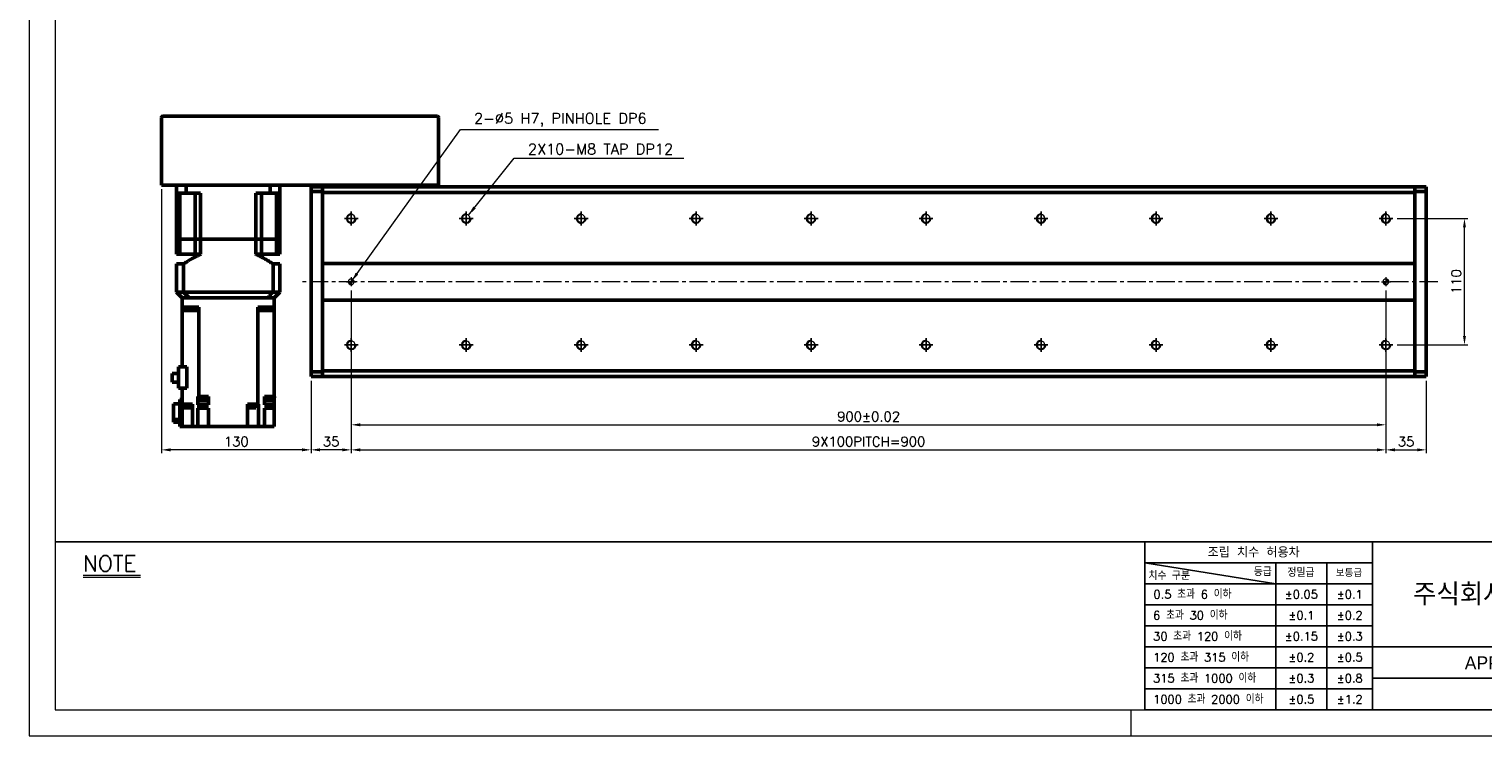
# Model space of a CAD drawing. Header units: millimetres. Extents: x 46891 to 50463, y 6223 to 9884.
# Tile 1 of 5: x 48547 to 49811, y 8529 to 9144. Entities that reach past the tile are written whole.
import ezdxf
from ezdxf.enums import TextEntityAlignment as Align

# ---------------------------------------------------------------- set-up
doc = ezdxf.new("R2010")
doc.units = ezdxf.units.MM
doc.header["$LTSCALE"] = 0.5
doc.linetypes.add('CENTER', pattern=[50.8, 31.75, -6.35, 6.35, -6.35])
doc.layers.get('0').update_dxf_attribs({"lineweight": 20})
for name, color, linetype, lineweight in [('1', 1, 'CENTER', 13), ('4', 4, 'Continuous', 13), ('외형선(ISO)', 7, 'Continuous', 50)]:
    doc.layers.add(name, color=color, linetype=linetype, lineweight=lineweight)
for name, color, linetype in [('3', 3, 'Continuous'), ('C', 1, 'CENTER'), ('DIM', 4, 'Continuous')]:
    doc.layers.add(name, color=color, linetype=linetype)
doc.styles.add('ACISOGDT', font='amgdt.shx')
doc.styles.add('DSR TEXT', font='romans.shx', dxfattribs={"bigfont": 'whgtxt.shx'})
doc.styles.get("Standard").update_dxf_attribs({"font": 'romans.shx', "bigfont": 'whgtxt.shx'})
doc.dimstyles.new('DSR', dxfattribs={"dimscale": 2, "dimtxt": 3, "dimasz": 3, "dimexe": 0.5, "dimexo": 0.5, "dimgap": 0.5, "dimtad": 1, "dimdsep": 46, "dimtxsty": 'Standard', "dimcen": 2.5, "dimclrd": 4, "dimclre": 4, "dimclrt": 2, "dimadec": 0, "dimazin": 2, "dimtfac": 1, "dimtmove": 0, "dimatfit": 3, "dimfxl": 0, "dimlwd": -1, "dimlwe": -1, "dimarcsym": 0})

# ---------------------------------------------------------------- blocks, each defined once
blk = doc.blocks.new('A$C13F00394')
for p, q in [((-202.34, 25.67), (-191.42, 25.67)), ((-202.34, 25.3), (-191.42, 25.3))]:
    blk.add_line(p, q)
at = {"layer": '3'}
for p, q in [((0, 32), (-207.68, 32)), ((0, 32), (202.32, 32)), ((0, 32), (0, 0)), ((43.43, 32), (43.43, 0)), ((0, 28), (25, 24)), ((43.43, 28), (0, 28)), ((25, 28), (25, 0)), ((34.7, 28), (34.7, 0)), ((43.43, 24), (0, 24)), ((43.43, 20), (0, 20)), ((43.43, 16), (0, 16)), ((0, 12), (129.32, 12)), ((43.43, 8), (0, 8)), ((97.32, 6), (43.43, 6)), ((43.43, 4), (0, 4)), ((0, 0), (202.32, 0))]:
    blk.add_line(p, q, dxfattribs=at)
at = {"color": 0, "style": 'DSR TEXT'}
for s, height, p in [('조립 치수 허용차', 2, (11.97, 29.02)), ('치수 구분', 1.5, (0.69, 24.78)), ('등급', 1.5, (20.77, 25.52)), ('정밀급', 1.5, (27.18, 25.37)), ('보통급', 1.3, (36.41, 25.38)), (' 0.5 초과 6 이하', 1.6, (0.56, 21.19)), (' 6 초과 30 이하', 1.6, (0.49, 17.19)), (' 30 초과 120 이하', 1.6, (0.49, 13.19)), (' 120 초과 315 이하', 1.6, (0.49, 9.19)), (' 315 초과 1000 이하', 1.6, (0.49, 5.19)), (' 1000 초과 2000 이하', 1.6, (0.49, 1.19))]:
    blk.add_text(s, height=height, dxfattribs=at).set_placement(p)
at = {"color": 7, "style": 'ACISOGDT'}
blk.add_text('APPROVED', height=2.5, dxfattribs=at).set_placement((70.28, 8.93), align=Align.MIDDLE_CENTER)
at = {"color": 7, "insert": (70.37, 22), "char_height": 4.2, "attachment_point": 5, "style": 'DSR TEXT'}
blk.add_mtext('주식회사 디에스알', dxfattribs=at)
at = {"color": 0, "char_height": 1.6, "attachment_point": 5, "style": 'DSR TEXT'}
for s, insert in [('%%P0.05', (29.85, 22)), ('%%P0.1', (39.07, 22)), ('%%P0.1', (29.85, 18)), ('%%P0.2', (39.07, 18)), ('%%P0.15', (29.85, 14)), ('%%P0.3', (39.07, 14)), ('%%P0.2', (29.85, 10)), ('%%P0.5', (39.07, 10)), ('%%P0.3', (29.85, 6)), ('%%P0.8', (39.07, 6)), ('%%P0.5', (29.85, 2)), ('%%P1.2', (39.07, 2))]:
    blk.add_mtext(s, dxfattribs=dict(at, insert=insert))
at = {"layer": '4', "color": 0, "style": 'DSR TEXT'}
blk.add_text('NOTE', height=3, dxfattribs=at).set_placement((-202.39, 26.38))
blk = doc.blocks.new('A$C1C1952E1')
at = {"color": 1}
blk.add_lwpolyline([(0, 0), (420, 0), (420, 297), (0, 297)], close=True, dxfattribs=at)
at = {"color": 3}
blk.add_lwpolyline([(5, 5), (415, 5), (415, 292), (5, 292)], close=True, dxfattribs=at)
blk = doc.blocks.new('A$C33E56CC6')
h = blk.add_hatch()
h.set_pattern_fill('ANSI31', color=256, style=0)
h.set_pattern_definition([(45, (-7065.45672, -6508.5399), (-0.0883883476, 0.0883883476), [])])
h.paths.add_polyline_path([(4, 6.5, 0.414214), (1.5, 4), (4, 4)])
h.paths.add_polyline_path([(6.5, 4), (4, 4), (4, 1.5, 0.414214)])
blk.add_circle((4, 4), 2.5)
at = {"layer": '1'}
for p, q in [((0, 4), (8, 4)), ((4, 0), (4, 8))]:
    blk.add_line(p, q, dxfattribs=at)
blk = doc.blocks.new('tap8')
blk.add_circle((0, 0), 3.4)
at = {"layer": 'C', "color": 1, "linetype": 'CENTER'}
for p, q in [((-6, 0), (6, 0)), ((0, -6), (0, 6))]:
    blk.add_line(p, q, dxfattribs=at)
at = {"layer": 'DIM', "color": 3}
blk.add_arc((0, 0), 4, 263.8455, 189.4314, dxfattribs=at)
blk = doc.blocks.new('*D151')
at = {"color": 1, "linetype": 'ByBlock'}
for p, q in [((48826.9, 8859.5), (48826.9, 8774.9)), ((48791.9, 8838.1), (48791.9, 8774.9)), ((48819.1, 8777.9), (48799.7, 8777.9))]:
    blk.add_line(p, q, dxfattribs=at)
at = {"color": 1}
for points in [[(48799.7, 8779.2), (48799.7, 8776.6), (48791.9, 8777.9)], [(48819.1, 8779.2), (48819.1, 8776.6), (48826.9, 8777.9)]]:
    blk.add_solid(points, dxfattribs=at)
at = {"layer": 'Defpoints', "color": 0}
for p in [(48826.9, 8863.1), (48791.9, 8841.7), (48791.9, 8777.9)]:
    blk.add_point(p, dxfattribs=at)
at = {"color": 3, "insert": (48809.4, 8785.1), "char_height": 8.4, "attachment_point": 5, "style": 'DSR TEXT'}
blk.add_mtext('35', dxfattribs=at)
blk = doc.blocks.new('*D152')
at = {"color": 1, "linetype": 'ByBlock'}
for p, q in [((48826.9, 8859.5), (48826.9, 8774.9)), ((49726.9, 8859.5), (49726.9, 8774.9)), ((48834.7, 8777.9), (49719.1, 8777.9))]:
    blk.add_line(p, q, dxfattribs=at)
at = {"color": 1}
for points in [[(48834.7, 8779.2), (48834.7, 8776.6), (48826.9, 8777.9)], [(49719.1, 8779.2), (49719.1, 8776.6), (49726.9, 8777.9)]]:
    blk.add_solid(points, dxfattribs=at)
at = {"layer": 'Defpoints', "color": 0}
for p in [(48826.9, 8863.1), (49726.9, 8863.1), (49726.9, 8777.9)]:
    blk.add_point(p, dxfattribs=at)
at = {"color": 3, "insert": (49276.9, 8785.1), "char_height": 8.4, "attachment_point": 5, "style": 'DSR TEXT'}
blk.add_mtext('9X100PITCH=900', dxfattribs=at)
blk = doc.blocks.new('*D153')
at = {"color": 1, "linetype": 'ByBlock'}
for p, q in [((49726.9, 8859.5), (49726.9, 8774.9)), ((49761.9, 8838.1), (49761.9, 8774.9)), ((49734.7, 8777.9), (49754.1, 8777.9))]:
    blk.add_line(p, q, dxfattribs=at)
at = {"color": 1}
for points in [[(49734.7, 8779.2), (49734.7, 8776.6), (49726.9, 8777.9)], [(49754.1, 8779.2), (49754.1, 8776.6), (49761.9, 8777.9)]]:
    blk.add_solid(points, dxfattribs=at)
at = {"layer": 'Defpoints', "color": 0}
for p in [(49726.9, 8863.1), (49761.9, 8841.7), (49761.9, 8777.9)]:
    blk.add_point(p, dxfattribs=at)
at = {"color": 3, "insert": (49744.4, 8785.1), "char_height": 8.4, "attachment_point": 5, "style": 'DSR TEXT'}
blk.add_mtext('35', dxfattribs=at)
blk = doc.blocks.new('*D154')
at = {"color": 1, "linetype": 'ByBlock'}
for p, q in [((48826.9, 8916.6), (48826.9, 8796.7)), ((49726.9, 8916.6), (49726.9, 8796.7)), ((48834.7, 8799.7), (49719.1, 8799.7))]:
    blk.add_line(p, q, dxfattribs=at)
at = {"color": 1}
for points in [[(48834.7, 8801), (48834.7, 8798.4), (48826.9, 8799.7)], [(49719.1, 8801), (49719.1, 8798.4), (49726.9, 8799.7)]]:
    blk.add_solid(points, dxfattribs=at)
at = {"layer": 'Defpoints', "color": 0}
for p in [(48826.9, 8920.2), (49726.9, 8920.2), (49726.9, 8799.7)]:
    blk.add_point(p, dxfattribs=at)
at = {"color": 3, "insert": (49276.9, 8806.9), "char_height": 8.4, "attachment_point": 5, "style": 'DSR TEXT'}
blk.add_mtext('900%%P0.02', dxfattribs=at)
blk = doc.blocks.new('*D155')
at = {"color": 1, "linetype": 'ByBlock'}
for p, q in [((48661.9, 9004.6), (48661.9, 8774.9)), ((48791.9, 8838.1), (48791.9, 8774.9)), ((48784.1, 8777.9), (48669.7, 8777.9))]:
    blk.add_line(p, q, dxfattribs=at)
at = {"color": 1}
for points in [[(48669.7, 8779.2), (48669.7, 8776.6), (48661.9, 8777.9)], [(48784.1, 8779.2), (48784.1, 8776.6), (48791.9, 8777.9)]]:
    blk.add_solid(points, dxfattribs=at)
at = {"layer": 'Defpoints', "color": 0}
for p in [(48661.9, 9008.2), (48791.9, 8841.7), (48661.9, 8777.9)]:
    blk.add_point(p, dxfattribs=at)
at = {"color": 3, "insert": (48726.9, 8785.1), "char_height": 8.4, "attachment_point": 5, "style": 'DSR TEXT'}
blk.add_mtext('130', dxfattribs=at)
blk = doc.blocks.new('*D156')
at = {"color": 1, "linetype": 'ByBlock'}
for p, q in [((49736.6, 8979.2), (49798.2, 8979.2)), ((49795.2, 8877), (49795.2, 8971.4)), ((49736.6, 8869.2), (49798.2, 8869.2))]:
    blk.add_line(p, q, dxfattribs=at)
at = {"color": 1}
for points in [[(49793.9, 8971.4), (49796.5, 8971.4), (49795.2, 8979.2)], [(49793.9, 8877), (49796.5, 8877), (49795.2, 8869.2)]]:
    blk.add_solid(points, dxfattribs=at)
at = {"layer": 'Defpoints', "color": 0}
for p in [(49733, 8979.2), (49795.2, 8979.2), (49733, 8869.2)]:
    blk.add_point(p, dxfattribs=at)
at = {"color": 3, "insert": (49788, 8924.2), "char_height": 8.4, "attachment_point": 5, "rotation": 90, "style": 'DSR TEXT'}
blk.add_mtext('110', dxfattribs=at)

msp = doc.modelspace()

# ---------------------------------------------------------------- linework, layer by layer
at = {"color": 1}
msp.add_line((49504.90132, 8551.81052), (49504.90132, 8528.99552), dxfattribs=at)
at = {"layer": '1'}
msp.add_line((49771.91565, 8924.18367), (48781.91565, 8924.18367), dxfattribs=at)
at = {"layer": '3'}
msp.add_line((49517.14175, 8551.81052), (50440.31632, 8551.81052), dxfattribs=at)
at = {"layer": '외형선(ISO)'}
for p, q in [((48661.91565, 9008.18367), (48661.91565, 9067.18367)), ((48662.91565, 9068.18367), (48901.91565, 9068.18367)), ((48902.91565, 9067.18367), (48902.91565, 9008.18367)), ((48661.91565, 9008.18367), (48662.91565, 9008.18367)), ((48662.91565, 9008.18367), (48901.91565, 9008.18367)), ((48674.91565, 9008.18367), (48674.91565, 9001.18367)), ((48683.3233, 9008.18367), (48683.3233, 9001.18367)), ((48756.508, 9008.18367), (48756.508, 9001.18367)), ((48764.91565, 9008.18367), (48764.91565, 9001.18367)), ((48791.91565, 9005.80499), (48791.91565, 9006.68367)), ((48801.91565, 9006.68367), (48791.91565, 9006.68367)), ((48791.91565, 9005.80499), (48791.91565, 9002.68367)), ((48801.91565, 9008.18367), (48801.91565, 9006.68367)), ((48801.91565, 9005.80499), (48801.91565, 9006.68367)), ((48801.91565, 9006.68367), (49751.91565, 9006.68367)), ((48801.91565, 9006.68367), (48801.91565, 9005.80499)), ((48801.91565, 9005.80499), (48801.91565, 9001.68367)), ((48801.91565, 9002.68367), (48801.91565, 9005.80499)), ((48901.91565, 9008.18367), (48901.91565, 9006.68367)), ((48901.91565, 9008.18367), (48902.91565, 9008.18367)), ((49751.91565, 9006.68367), (49751.91565, 9005.80499)), ((49751.91565, 9006.68367), (49761.91565, 9006.68367)), ((49751.91565, 9005.80499), (49751.91565, 9006.68367)), ((49751.91565, 9001.68367), (49751.91565, 9005.80499)), ((49751.91565, 9005.80499), (49751.91565, 9002.68367)), ((49761.91565, 9006.68367), (49761.91565, 9005.80499)), ((49761.91565, 9002.68367), (49761.91565, 9005.80499)), ((48683.3233, 9001.18367), (48674.91565, 9001.18367)), ((48674.91565, 8961.18367), (48674.91565, 9001.18367)), ((48677.86343, 9001.18367), (48677.86343, 8961.18367)), ((48683.3233, 9001.18367), (48695.91565, 9001.18367)), ((48691.06065, 9001.18367), (48691.06065, 8961.18367)), ((48695.91565, 8961.18367), (48695.91565, 9001.18367)), ((48743.91565, 9001.18367), (48756.508, 9001.18367)), ((48743.91565, 8961.18367), (48743.91565, 9001.18367)), ((48748.77065, 9001.18367), (48748.77065, 8961.18367)), ((48764.91565, 9001.18367), (48756.508, 9001.18367)), ((48761.96787, 9001.18367), (48761.96787, 8961.18367)), ((48764.91565, 8961.18367), (48764.91565, 9001.18367)), ((48801.91565, 9002.68367), (48791.91565, 9002.68367)), ((48791.91565, 9002.68367), (48791.91565, 8845.68367)), ((48801.91565, 9001.68367), (48801.91565, 8940.18367)), ((49751.91565, 9001.68367), (48801.91565, 9001.68367)), ((49761.91565, 9002.68367), (49751.91565, 9002.68367)), ((49751.91565, 8940.18367), (49751.91565, 9001.68367)), ((49761.91565, 8845.68367), (49761.91565, 9002.68367)), ((48674.91565, 8961.18367), (48677.86343, 8961.18367)), ((48677.86343, 8961.18367), (48674.91565, 8961.18367)), ((48674.91565, 8961.18367), (48674.91565, 8948.18367)), ((48677.86343, 8961.18367), (48684.56065, 8961.18367)), ((48677.86343, 8961.18367), (48684.56065, 8961.18367)), ((48677.86343, 8961.18367), (48677.86343, 8948.18367)), ((48684.56065, 8961.18367), (48691.06065, 8961.18367)), ((48684.56065, 8961.18367), (48691.06065, 8961.18367)), ((48691.06065, 8961.18367), (48695.91565, 8961.18367)), ((48695.91565, 8961.18367), (48691.06065, 8961.18367)), ((48691.06065, 8961.18367), (48691.06065, 8948.18367)), ((48695.91565, 8961.18367), (48743.91565, 8961.18367)), ((48695.91565, 8961.18367), (48743.91565, 8961.18367)), ((48695.91565, 8961.18367), (48695.91565, 8948.18367)), ((48743.91565, 8961.18367), (48748.77065, 8961.18367)), ((48748.77065, 8961.18367), (48743.91565, 8961.18367)), ((48743.91565, 8961.18367), (48743.91565, 8948.18367)), ((48748.77065, 8961.18367), (48755.27065, 8961.18367)), ((48748.77065, 8961.18367), (48755.27065, 8961.18367)), ((48748.77065, 8961.18367), (48748.77065, 8948.18367)), ((48755.27065, 8961.18367), (48761.96787, 8961.18367)), ((48755.27065, 8961.18367), (48761.96787, 8961.18367)), ((48761.96787, 8961.18367), (48764.91565, 8961.18367)), ((48764.91565, 8961.18367), (48761.96787, 8961.18367)), ((48761.96787, 8961.18367), (48761.96787, 8948.18367)), ((48764.91565, 8961.18367), (48764.91565, 8948.18367)), ((48677.86343, 8948.18367), (48674.91565, 8948.18367)), ((48691.06065, 8948.18367), (48677.86343, 8948.18367)), ((48695.91565, 8948.18367), (48691.06065, 8948.18367)), ((48748.77065, 8948.18367), (48743.91565, 8948.18367)), ((48748.77065, 8948.18367), (48761.96787, 8948.18367)), ((48764.91565, 8948.18367), (48761.96787, 8948.18367)), ((48680.91305, 8939.63367), (48674.91565, 8939.63367)), ((48674.91565, 8939.63367), (48674.91565, 8915.18367)), ((48680.91305, 8939.63367), (48680.91305, 8915.18367)), ((48764.91565, 8939.63367), (48758.91825, 8939.63367)), ((48758.91825, 8939.63367), (48758.91825, 8915.18367)), ((48764.91565, 8939.63367), (48764.91565, 8915.18367)), ((48801.91565, 8940.18367), (48801.91565, 8939.33012)), ((48801.91565, 8940.18367), (49751.91565, 8940.18367)), ((48801.91565, 8939.33012), (48801.91565, 8938.97657)), ((48801.91565, 8938.97657), (48801.91565, 8909.39078)), ((48801.91565, 8909.39078), (48801.91565, 8938.97657)), ((49751.91565, 8939.33012), (49751.91565, 8940.18367)), ((49751.91565, 8938.97657), (49751.91565, 8939.33012)), ((49751.91565, 8909.39078), (49751.91565, 8938.97657)), ((49751.91565, 8938.97657), (49751.91565, 8909.39078)), ((48674.91565, 8915.18367), (48680.91305, 8915.18367)), ((48674.91565, 8915.18367), (48679.91565, 8910.18367)), ((48679.91565, 8910.18367), (48679.91565, 8902.18367)), ((48679.91565, 8910.18367), (48680.00374, 8910.18367)), ((48685.80862, 8910.18367), (48680.00374, 8910.18367)), ((48680.91305, 8915.18367), (48758.91825, 8915.18367)), ((48685.80862, 8910.18367), (48685.91197, 8910.18367)), ((48685.91197, 8910.18367), (48753.91933, 8910.18367)), ((48752.91565, 8910.18367), (48686.91565, 8910.18367)), ((48754.02268, 8910.18367), (48753.91933, 8910.18367)), ((48759.82756, 8910.18367), (48754.02268, 8910.18367)), ((48758.91825, 8915.18367), (48764.91565, 8915.18367)), ((48759.91565, 8910.18367), (48759.82756, 8910.18367)), ((48759.91565, 8910.18367), (48764.91565, 8915.18367)), ((48759.91565, 8910.18367), (48759.91565, 8902.18367)), ((48801.91565, 8909.39078), (48801.91565, 8909.03723)), ((48801.91565, 8909.03723), (48801.91565, 8908.18367)), ((48801.91565, 8908.18367), (48801.91565, 8846.68367)), ((49751.91565, 8908.18367), (48801.91565, 8908.18367)), ((49751.91565, 8909.03723), (49751.91565, 8909.39078)), ((49751.91565, 8908.18367), (49751.91565, 8909.03723)), ((49751.91565, 8846.68367), (49751.91565, 8908.18367)), ((48679.91565, 8902.18367), (48679.91565, 8899.18367)), ((48679.91565, 8902.18367), (48686.91565, 8902.18367)), ((48688.4718, 8899.18367), (48679.91565, 8899.18367)), ((48679.91565, 8850.08367), (48679.91565, 8899.18367)), ((48685.05137, 8899.18367), (48685.05137, 8902.18367)), ((48686.91565, 8902.18367), (48694.25808, 8902.18367)), ((48688.4718, 8899.18367), (48693.58298, 8899.18367)), ((48694.24946, 8899.18367), (48693.58298, 8899.18367)), ((48693.83877, 8899.18367), (48693.83877, 8902.18367)), ((48694.25808, 8899.18367), (48694.24946, 8899.18367)), ((48694.24946, 8824.18367), (48694.24946, 8899.18367)), ((48694.25808, 8899.18367), (48694.25808, 8902.18367)), ((48745.57322, 8902.18367), (48752.91565, 8902.18367)), ((48745.57322, 8899.18367), (48745.57322, 8902.18367)), ((48745.58184, 8899.18367), (48745.57322, 8899.18367)), ((48746.24832, 8899.18367), (48745.58184, 8899.18367)), ((48745.58184, 8899.18367), (48745.58184, 8817.68367)), ((48745.99253, 8899.18367), (48745.99253, 8902.18367)), ((48746.24832, 8899.18367), (48751.3595, 8899.18367)), ((48759.91565, 8899.18367), (48751.3595, 8899.18367)), ((48752.91565, 8902.18367), (48759.91565, 8902.18367)), ((48754.77993, 8899.18367), (48754.77993, 8902.18367)), ((48759.91565, 8899.18367), (48759.91565, 8902.18367)), ((48759.91565, 8899.18367), (48759.91565, 8824.18367)), ((48671.11565, 8836.85867), (48671.11565, 8844.30867)), ((48671.11565, 8844.30867), (48676.51565, 8844.30867)), ((48676.51565, 8850.08367), (48683.9442, 8850.08367)), ((48676.51565, 8850.08367), (48676.51565, 8831.53367)), ((48683.9442, 8831.53367), (48683.9442, 8850.08367)), ((48791.91565, 8845.68367), (48801.91565, 8845.68367)), ((48791.91565, 8845.68367), (48791.91565, 8842.56235)), ((48791.91565, 8841.68367), (48791.91565, 8842.56235)), ((48801.91565, 8841.68367), (48791.91565, 8841.68367)), ((48801.91565, 8846.68367), (48801.91565, 8842.56235)), ((48801.91565, 8846.68367), (49751.91565, 8846.68367)), ((48801.91565, 8842.56235), (48801.91565, 8845.68367)), ((48801.91565, 8841.68367), (48801.91565, 8842.56235)), ((48801.91565, 8842.56235), (48801.91565, 8841.68367)), ((48801.91565, 8841.68367), (49751.91565, 8841.68367)), ((49751.91565, 8842.56235), (49751.91565, 8846.68367)), ((49751.91565, 8845.68367), (49761.91565, 8845.68367)), ((49751.91565, 8845.68367), (49751.91565, 8842.56235)), ((49751.91565, 8842.56235), (49751.91565, 8841.68367)), ((49751.91565, 8841.68367), (49751.91565, 8842.56235)), ((49751.91565, 8841.68367), (49761.91565, 8841.68367)), ((49761.91565, 8842.56235), (49761.91565, 8845.68367)), ((49761.91565, 8842.56235), (49761.91565, 8841.68367)), ((48671.11565, 8836.85867), (48676.51565, 8836.85867)), ((48676.51565, 8831.53367), (48683.9442, 8831.53367)), ((48679.91565, 8831.53367), (48679.91565, 8817.68367)), ((48672.41565, 8804.19361), (48672.41565, 8818.08925)), ((48672.41565, 8818.08925), (48677.91565, 8818.08925)), ((48677.91565, 8798.18367), (48677.91565, 8821.68367)), ((48677.91565, 8821.68367), (48679.91565, 8821.68367)), ((48679.91565, 8824.18367), (48679.69575, 8824.18367)), ((48679.69575, 8824.18367), (48679.69575, 8823.18367)), ((48679.69575, 8823.18367), (48679.91565, 8823.18367)), ((48679.91565, 8798.18367), (48679.91565, 8817.68367)), ((48679.91565, 8817.68367), (48688.4718, 8817.68367)), ((48681.35471, 8817.18367), (48681.35471, 8817.68367)), ((48681.35471, 8817.18367), (48687.35471, 8817.18367)), ((48681.40471, 8816.48367), (48681.40471, 8817.18367)), ((48681.40471, 8816.48367), (48687.30471, 8816.48367)), ((48681.60471, 8814.48367), (48681.60471, 8816.48367)), ((48681.60471, 8814.48367), (48687.10471, 8814.48367)), ((48687.10471, 8814.48367), (48687.10471, 8816.48367)), ((48687.30471, 8816.48367), (48687.30471, 8817.18367)), ((48687.35471, 8817.18367), (48687.35471, 8817.68367)), ((48688.81565, 8817.68367), (48688.4718, 8817.68367)), ((48688.81565, 8798.18367), (48688.81565, 8817.68367)), ((48693.59102, 8824.18367), (48694.24946, 8824.18367)), ((48693.59102, 8822.18367), (48693.59102, 8824.18367)), ((48693.59371, 8822.18367), (48693.59102, 8822.18367)), ((48693.59371, 8817.18367), (48693.59371, 8822.18367)), ((48694.70503, 8822.18367), (48693.59371, 8822.18367)), ((48694.24946, 8817.18367), (48693.59371, 8817.18367)), ((48693.59371, 8814.18367), (48694.24946, 8814.18367)), ((48693.59371, 8814.18367), (48693.59371, 8798.18367)), ((48694.24946, 8824.18367), (48696.93111, 8824.18367)), ((48694.24946, 8817.18367), (48694.24946, 8814.18367)), ((48702.71565, 8817.18367), (48694.24946, 8817.18367)), ((48694.24946, 8814.18367), (48702.71565, 8814.18367)), ((48694.40503, 8824.18367), (48694.40503, 8823.18367)), ((48694.40503, 8823.18367), (48702.00503, 8823.18367)), ((48694.70503, 8823.18367), (48694.70503, 8820.58367)), ((48694.70503, 8820.58367), (48701.70503, 8820.58367)), ((48699.47896, 8824.18367), (48696.93111, 8824.18367)), ((48699.47896, 8824.18367), (48702.71708, 8824.18367)), ((48701.70503, 8823.18367), (48701.70503, 8820.58367)), ((48701.70503, 8822.18367), (48702.71565, 8822.18367)), ((48702.00503, 8824.18367), (48702.00503, 8823.18367)), ((48702.71565, 8817.18367), (48702.71565, 8822.18367)), ((48702.71708, 8822.18367), (48702.71565, 8822.18367)), ((48702.71565, 8814.18367), (48702.71565, 8798.18367)), ((48702.71708, 8822.18367), (48702.71708, 8824.18367)), ((48745.58184, 8817.68367), (48736.61565, 8817.68367)), ((48736.61565, 8817.68367), (48736.61565, 8798.18367)), ((48738.11422, 8817.18367), (48738.11422, 8817.68367)), ((48738.11422, 8817.18367), (48744.11422, 8817.18367)), ((48738.16422, 8816.48367), (48738.16422, 8817.18367)), ((48738.16422, 8816.48367), (48744.06422, 8816.48367)), ((48738.36422, 8814.48367), (48738.36422, 8816.48367)), ((48738.36422, 8814.48367), (48743.86422, 8814.48367)), ((48743.86422, 8814.48367), (48743.86422, 8816.48367)), ((48744.06422, 8816.48367), (48744.06422, 8817.18367)), ((48744.11422, 8817.18367), (48744.11422, 8817.68367)), ((48745.58184, 8817.68367), (48746.24832, 8817.68367)), ((48746.28276, 8817.68367), (48746.24832, 8817.68367)), ((48746.28276, 8817.68367), (48746.28276, 8798.18367)), ((48751.47659, 8824.18367), (48759.91565, 8824.18367)), ((48751.47659, 8824.18367), (48751.47659, 8822.18367)), ((48751.51565, 8822.18367), (48751.47659, 8822.18367)), ((48751.51565, 8822.18367), (48751.51565, 8817.18367)), ((48751.51565, 8822.18367), (48752.83555, 8822.18367)), ((48759.91565, 8817.18367), (48751.51565, 8817.18367)), ((48751.51565, 8814.18367), (48759.91565, 8814.18367)), ((48751.51565, 8814.18367), (48751.51565, 8798.18367)), ((48752.53555, 8824.18367), (48752.53555, 8823.18367)), ((48752.53555, 8823.18367), (48760.13555, 8823.18367)), ((48752.83555, 8823.18367), (48752.83555, 8820.58367)), ((48752.83555, 8820.58367), (48759.83555, 8820.58367)), ((48759.83555, 8823.18367), (48759.83555, 8820.58367)), ((48759.91565, 8822.18367), (48759.83555, 8822.18367)), ((48760.13555, 8824.18367), (48759.91565, 8824.18367)), ((48759.91565, 8822.18367), (48759.91565, 8823.18367)), ((48759.91565, 8822.18367), (48759.91565, 8817.18367)), ((48759.91565, 8817.18367), (48759.91565, 8814.18367)), ((48759.91565, 8798.18367), (48759.91565, 8814.18367)), ((48760.13555, 8824.18367), (48760.13555, 8823.18367)), ((48672.41565, 8801.87809), (48672.41565, 8804.19361)), ((48672.41565, 8804.19361), (48677.91565, 8804.19361)), ((48677.91565, 8801.87809), (48672.41565, 8801.87809)), ((48677.91565, 8798.18367), (48679.91565, 8798.18367)), ((48684.31565, 8798.18367), (48679.91565, 8798.18367)), ((48688.81565, 8798.18367), (48684.31565, 8798.18367)), ((48693.58298, 8798.18367), (48688.81565, 8798.18367)), ((48693.58298, 8798.18367), (48693.59371, 8798.18367)), ((48693.59371, 8798.18367), (48698.71565, 8798.18367)), ((48702.71565, 8798.18367), (48698.71565, 8798.18367)), ((48702.71565, 8798.18367), (48736.61565, 8798.18367)), ((48741.11565, 8798.18367), (48736.61565, 8798.18367)), ((48741.11565, 8798.18367), (48746.28276, 8798.18367)), ((48751.3595, 8798.18367), (48746.28276, 8798.18367)), ((48751.3595, 8798.18367), (48751.51565, 8798.18367)), ((48755.51565, 8798.18367), (48751.51565, 8798.18367)), ((48755.51565, 8798.18367), (48759.91565, 8798.18367))]:
    msp.add_line(p, q, dxfattribs=at)
for centre, start, end in [((48662.91565, 9067.18367), 90, 180), ((48901.91565, 9067.18367), 0, 90)]:
    msp.add_arc(centre, 1, start, end, dxfattribs=at)
for points, weights in [([(48680.91305, 8939.63367), (48688.99451, 8944.92666), (48695.91565, 8948.18367)], [1.24342419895, 1.30973118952, 1.35416666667]), ([(48743.91565, 8948.18367), (48750.83679, 8944.92666), (48758.91825, 8939.63367)], [1.35416666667, 1.30973118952, 1.24342419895])]:
    msp.add_rational_spline(points, weights, degree=2, dxfattribs=at)
for points in [[(48685.91197, 8910.18367), (48685.36953, 8910.72577), (48684.27601, 8911.81895), (48682.60961, 8913.48575), (48681.48146, 8914.61472), (48680.91305, 8915.18367)], [(48758.91825, 8915.18367), (48758.34956, 8914.61445), (48757.22104, 8913.4851), (48755.55465, 8911.81831), (48754.46149, 8910.7255), (48753.91933, 8910.18367)]]:
    msp.add_open_spline(points, degree=3, dxfattribs=at)

# ---------------------------------------------------------------- block references
at = {"xscale": 4.563000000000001, "yscale": 4.563000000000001, "zscale": 4.563000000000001}
for name, p in [('A$C1C1952E1', (48546.67132, 8528.99552)), ('A$C13F00394', (49517.14175, 8551.81052))]:
    msp.add_blockref(name, p, dxfattribs=at)
at = {"xscale": -1}
for name, p, rotation in [('tap8', (48826.91565, 8979.18367), 90), ('tap8', (48926.91565, 8979.18367), 90), ('tap8', (49026.91565, 8979.18367), 90), ('tap8', (49126.91565, 8979.18367), 90), ('tap8', (49226.91565, 8979.18367), 90), ('tap8', (49326.91565, 8979.18367), 90), ('tap8', (49426.91565, 8979.18367), 90), ('tap8', (49526.91565, 8979.18367), 90), ('tap8', (49626.91565, 8979.18367), 90), ('tap8', (49726.91565, 8979.18367), 90), ('A$C33E56CC6', (48822.91565, 8928.18367), 180), ('A$C33E56CC6', (49722.91565, 8928.18367), 180), ('tap8', (48826.91565, 8869.18367), 90), ('tap8', (48926.91565, 8869.18367), 90), ('tap8', (49026.91565, 8869.18367), 90), ('tap8', (49126.91565, 8869.18367), 90), ('tap8', (49226.91565, 8869.18367), 90), ('tap8', (49326.91565, 8869.18367), 90), ('tap8', (49426.91565, 8869.18367), 90), ('tap8', (49526.91565, 8869.18367), 90), ('tap8', (49626.91565, 8869.18367), 90), ('tap8', (49726.91565, 8869.18367), 90)]:
    msp.add_blockref(name, p, dxfattribs=dict(at, rotation=rotation))

# ---------------------------------------------------------------- texts
at = {"color": 3, "char_height": 9.24, "attachment_point": 1, "style": 'DSR TEXT'}
for s, insert in [('2-%%C5 H7, PINHOLE DP6', (48933.69431, 9070.98023)), ('2X10-M8 TAP DP12', (48980.53296, 9044.20558))]:
    msp.add_mtext(s, dxfattribs=dict(at, insert=insert))

# ---------------------------------------------------------------- dimensions: what is measured, and where the dimension line sits
for base, p1, p2, picture, middle in [((48661.91565, 8777.87379), (48791.91565, 8841.68367), (48661.91565, 9008.18367), '*D155', (48726.91565, 8785.07379)), ((48791.91565, 8777.87379), (48826.91565, 8863.1367), (48791.91565, 8841.68367), '*D151', (48809.41565, 8785.07379)), ((49761.91565, 8777.87379), (49726.91565, 8863.1367), (49761.91565, 8841.68367), '*D153', (49744.41565, 8785.07379))]:
    dim = msp.add_linear_dim(base=base, p1=p1, p2=p2, dimstyle='DSR', override={"dimscale": 3, "dimtxt": 2.8, "dimasz": 2.600136, "dimexe": 1, "dimexo": 1.2, "dimgap": 1, "dimdec": 4, "dimtxsty": 'DSR TEXT', "dimclrd": 1, "dimclre": 1, "dimclrt": 3, "dimtdec": 4, "dimtix": 1})
    dim.commit()
    dim.dimension.update_dxf_attribs({"geometry": picture, "text_midpoint": middle})
dim = msp.add_linear_dim(base=(49795.19836, 8979.18367), p1=(49732.96262, 8869.18367), p2=(49732.96262, 8979.18367), angle=270, dimstyle='DSR', override={"dimscale": 3, "dimtxt": 2.8, "dimasz": 2.600136, "dimexe": 1, "dimexo": 1.2, "dimgap": 1, "dimdec": 4, "dimtxsty": 'DSR TEXT', "dimclrd": 1, "dimclre": 1, "dimclrt": 3, "dimtdec": 4, "dimtix": 1})
dim.commit()
dim.dimension.update_dxf_attribs({"geometry": '*D156', "text_midpoint": (49787.99836, 8924.18367)})
for base, p1, p2, text, picture, middle in [((49726.91565, 8799.6858), (48826.91565, 8920.18367), (49726.91565, 8920.18367), '<>%%P0.02', '*D154', (49276.91565, 8806.8858)), ((49726.91565, 8777.87379), (48826.91565, 8863.1367), (49726.91565, 8863.1367), '9X100PITCH=<>', '*D152', (49276.91565, 8785.07379))]:
    dim = msp.add_linear_dim(base=base, p1=p1, p2=p2, text=text, dimstyle='DSR', override={"dimscale": 3, "dimtxt": 2.8, "dimasz": 2.600136, "dimexe": 1, "dimexo": 1.2, "dimgap": 1, "dimdec": 4, "dimtxsty": 'DSR TEXT', "dimclrd": 1, "dimclre": 1, "dimclrt": 3, "dimtdec": 4, "dimtix": 1})
    dim.commit()
    dim.dimension.update_dxf_attribs({"geometry": picture, "text_midpoint": middle})

# ---------------------------------------------------------------- leaders
at = {"annotation_type": 0, "has_hookline": 1, "hookline_direction": 0}
for points, text_width in [([(48826.91565, 8924.18367), (48921.81386, 9056.68023), (48930.39431, 9056.68023)], 160.4625), ([(48928.78031, 8982.02674), (48968.65251, 9031.66558), (48977.23296, 9031.66558)], 135.575)]:
    msp.add_leader(points, dimstyle='DSR', override={"dimscale": 3.3, "dimtxt": 2.8, "dimasz": 2.600136, "dimexe": 1, "dimexo": 1.2, "dimgap": 1, "dimdec": 4, "dimtxsty": 'DSR TEXT', "dimclrd": 1, "dimclre": 1, "dimclrt": 3, "dimtdec": 4, "dimtix": 1}, dxfattribs=dict(at, text_width=text_width))

doc.saveas('drawing.dxf')
